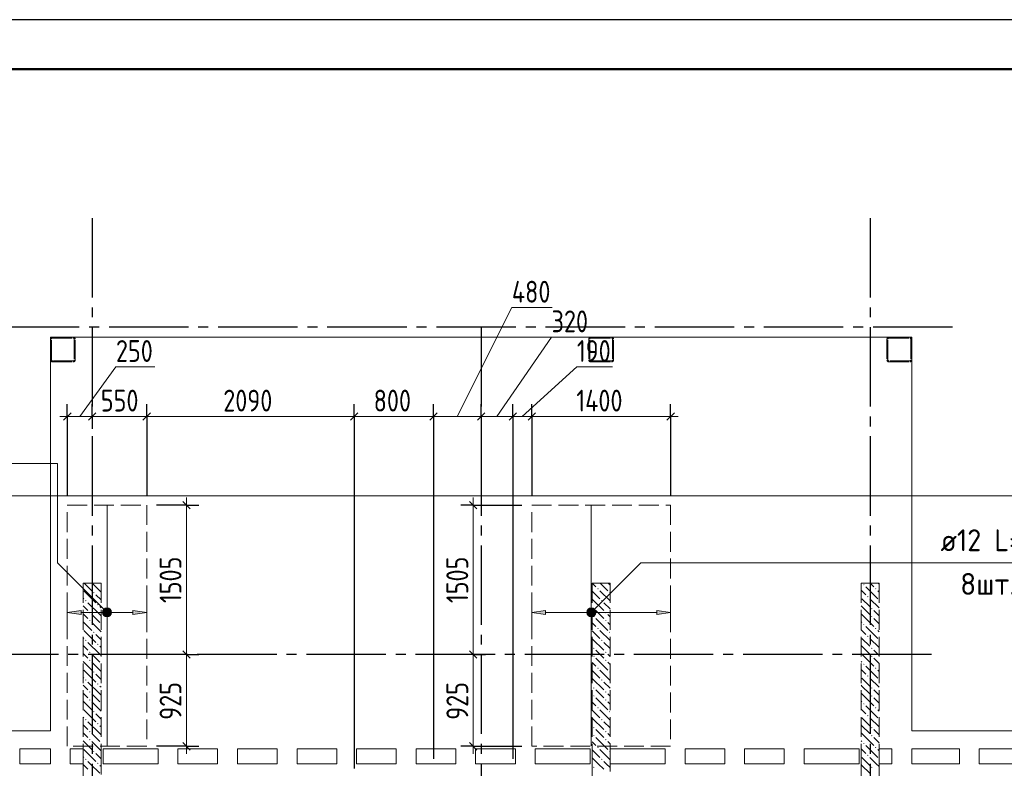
# Model space of a CAD drawing. Header units: millimetres. Extents: x 0 to 61017, y 0 to 42000.
# Tile 22 of 24: x 34110 to 44032, y 34453 to 42000. Entities that reach past the tile are written whole.
import ezdxf

# ---------------------------------------------------------------- set-up
doc = ezdxf.new("R2010")
doc.units = ezdxf.units.MM
doc.linetypes.add('______2', pattern=[270, 200, -70])
doc.linetypes.add('______5', pattern=[1100, 800, -100, 100, -100])
for name, color, linetype, lineweight in [('Standard', 7, 'Continuous', 25), ('ДОП Верх по У', 7, 'Continuous', 25), ('Оси', 40, '______5', 18), ('Позиционная метка номер позиции', 7, 'Continuous', 13), ('Примечания', 7, 'Continuous', 25)]:
    doc.layers.add(name, color=color, linetype=linetype, lineweight=lineweight)
doc.layers.add('ЖБ Перекрытие верхний уровень', color=7, linetype='Continuous', lineweight=25, true_color=0xe0e0ff)
doc.layers.add('ЖБ Стена верхний уровень', color=7, linetype='Continuous', lineweight=25, true_color=0x006e00)
doc.styles.add('GOST 2.304-81', font='txt')
doc.styles.add('ISOCPEUR', font='txt')

msp = doc.modelspace()

# ---------------------------------------------------------------- hatches: boundary and pattern name
at = {"layer": 'ДОП Верх по У', "linetype": 'Continuous', "lineweight": 13, "transparency": 33554687}
for points in [[(34730, 36005), (34590, 36025), (34730, 36045)], [(39410, 36005), (39270, 36025), (39410, 36045)]]:
    msp.add_hatch(color=7, dxfattribs=at).paths.add_polyline_path(points, flags=16)
for points in [[(34957.7, 36006.2), (34957.7, 36043.7), (34952.5, 36025)], [(34957.7, 36043.7), (34971.2, 35992.7), (34971.2, 36057.2)], [(34957.7, 36043.7), (34957.7, 36006.2), (34971.2, 35992.7)], [(34971.2, 36057.2), (34990, 35987.5), (34990, 36062.5)], [(34971.2, 36057.2), (34971.2, 35992.7), (34990, 35987.5)], [(34990, 36062.5), (34990, 35987.5), (35008.7, 35992.7)], [(34990, 36062.5), (35008.7, 35992.7), (35008.7, 36057.2)], [(35008.7, 36057.2), (35008.7, 35992.7), (35022.2, 36006.2)], [(35008.7, 36057.2), (35022.2, 36006.2), (35022.2, 36043.7)], [(35022.2, 36043.7), (35022.2, 36006.2), (35027.5, 36025)], [(35250, 36005), (35390, 36025), (35250, 36045)], [(39837.7, 36006.2), (39837.7, 36043.7), (39832.5, 36025)], [(39837.7, 36043.7), (39851.2, 35992.7), (39851.2, 36057.2)], [(39837.7, 36043.7), (39837.7, 36006.2), (39851.2, 35992.7)], [(39851.2, 36057.2), (39870, 35987.5), (39870, 36062.5)], [(39851.2, 36057.2), (39851.2, 35992.7), (39870, 35987.5)], [(39870, 36062.5), (39870, 35987.5), (39888.7, 35992.7)], [(39870, 36062.5), (39888.7, 35992.7), (39888.7, 36057.2)], [(39888.7, 36057.2), (39888.7, 35992.7), (39902.2, 36006.2)], [(39888.7, 36057.2), (39902.2, 36006.2), (39902.2, 36043.7)], [(39902.2, 36043.7), (39902.2, 36006.2), (39907.5, 36025)], [(40530, 36005), (40670, 36025), (40530, 36045)]]:
    msp.add_hatch(color=7, dxfattribs=at).paths.add_polyline_path(points)
at = {"layer": 'ЖБ Стена верхний уровень', "linetype": 'Continuous', "lineweight": 18, "transparency": 33554687}
for points in [[(34420, 38746.6), (34423.4, 38743.1), (34420, 38739.7)], [(43090.5, 38783.1), (43096.9, 38789.6), (43098, 38788.6), (43098.8, 38786.8), (43099.7, 38783.5), (43100, 38780), (43100, 38779.7), (43096.9, 38776.6)], [(42850.5, 38623.1), (42857, 38629.6), (42860, 38626.6), (42860, 38619.7), (42857, 38616.6)], [(34660, 38586.6), (34663.5, 38583.1), (34660, 38579.7)], [(39850.5, 38583.1), (39855, 38587.7), (39855, 38578.6)], [(34850.5, 36223.1), (34857, 36229.6), (34863.5, 36223.1), (34857, 36216.6)], [(39930.5, 36263.1), (39937, 36269.6), (39943.5, 36263.1), (39937, 36256.6)], [(40050.5, 36223.1), (40057, 36229.6), (40060, 36226.6), (40060, 36219.7), (40057, 36216.6)], [(42610.4, 36303.1), (42616.9, 36309.6), (42623.4, 36303.1), (42616.9, 36296.6)], [(42730.5, 36263.1), (42737, 36269.6), (42743.5, 36263.1), (42737, 36256.6)], [(34770.5, 36143.1), (34777, 36149.6), (34783.4, 36143.1), (34777, 36136.6)], [(39970.5, 36143.1), (39977, 36149.6), (39983.4, 36143.1), (39977, 36136.6)], [(42650.5, 36183.1), (42657, 36189.6), (42663.5, 36183.1), (42657, 36176.6)], [(34810.4, 36023.1), (34816.9, 36029.6), (34823.4, 36023.1), (34816.9, 36016.6)], [(34890.5, 36103.1), (34896.9, 36109.6), (34903.4, 36103.1), (34896.9, 36096.6)], [(39890.5, 36063.1), (39896.9, 36069.6), (39903.4, 36063.1), (39896.9, 36056.6)], [(40010.4, 36023.1), (40016.9, 36029.6), (40023.4, 36023.1), (40016.9, 36016.6)], [(42690.5, 36063.1), (42696.9, 36069.6), (42703.4, 36063.1), (42696.9, 36056.6)], [(34810.4, 35943.1), (34816.9, 35949.6), (34823.4, 35943.1), (34816.9, 35936.6)], [(39890.5, 35983.1), (39896.9, 35989.6), (39903.4, 35983.1), (39896.9, 35976.6)], [(40010.4, 35943.1), (40016.9, 35949.6), (40023.4, 35943.1), (40016.9, 35936.6)], [(42690.5, 35983.1), (42696.9, 35989.6), (42703.4, 35983.1), (42696.9, 35976.6)], [(34850.5, 35823.1), (34857, 35829.6), (34863.5, 35823.1), (34857, 35816.6)], [(39930.5, 35863.1), (39937, 35869.6), (39943.5, 35863.1), (39937, 35856.6)], [(40050.5, 35823.1), (40057, 35829.6), (40060, 35826.6), (40060, 35819.7), (40057, 35816.6)], [(42610.4, 35903.1), (42616.9, 35909.6), (42623.4, 35903.1), (42616.9, 35896.6)], [(42730.5, 35863.1), (42737, 35869.6), (42743.5, 35863.1), (42737, 35856.6)], [(34770.5, 35743.1), (34777, 35749.6), (34783.4, 35743.1), (34777, 35736.6)], [(39970.5, 35743.1), (39977, 35749.6), (39983.4, 35743.1), (39977, 35736.6)], [(42650.5, 35783.1), (42657, 35789.6), (42663.5, 35783.1), (42657, 35776.6)], [(34810.4, 35623.1), (34816.9, 35629.6), (34823.4, 35623.1), (34816.9, 35616.6)], [(34890.5, 35703.1), (34896.9, 35709.6), (34903.4, 35703.1), (34896.9, 35696.6)], [(39890.5, 35663.1), (39896.9, 35669.6), (39903.4, 35663.1), (39896.9, 35656.6)], [(40010.4, 35623.1), (40016.9, 35629.6), (40023.4, 35623.1), (40016.9, 35616.6)], [(42690.5, 35663.1), (42696.9, 35669.6), (42703.4, 35663.1), (42696.9, 35656.6)], [(34810.4, 35543.1), (34816.9, 35549.6), (34823.4, 35543.1), (34816.9, 35536.6)], [(39890.5, 35583.1), (39896.9, 35589.6), (39903.4, 35583.1), (39896.9, 35576.6)], [(40010.4, 35543.1), (40016.9, 35549.6), (40023.4, 35543.1), (40016.9, 35536.6)], [(42690.5, 35583.1), (42696.9, 35589.6), (42703.4, 35583.1), (42696.9, 35576.6)], [(34850.5, 35423.1), (34857, 35429.6), (34863.5, 35423.1), (34857, 35416.6)], [(39930.5, 35463.1), (39937, 35469.6), (39943.5, 35463.1), (39937, 35456.6)], [(40050.5, 35423.1), (40057, 35429.6), (40060, 35426.6), (40060, 35419.7), (40057, 35416.6)], [(42610.4, 35503.1), (42616.9, 35509.6), (42623.4, 35503.1), (42616.9, 35496.6)], [(42730.5, 35463.1), (42737, 35469.6), (42743.5, 35463.1), (42737, 35456.6)], [(34770.5, 35343.1), (34777, 35349.6), (34783.4, 35343.1), (34777, 35336.6)], [(39970.5, 35343.1), (39977, 35349.6), (39983.4, 35343.1), (39977, 35336.6)], [(42650.5, 35383.1), (42657, 35389.6), (42663.5, 35383.1), (42657, 35376.6)], [(34810.4, 35223.1), (34816.9, 35229.6), (34823.4, 35223.1), (34816.9, 35216.6)], [(34890.5, 35303.1), (34896.9, 35309.6), (34903.4, 35303.1), (34896.9, 35296.6)], [(39890.5, 35263.1), (39896.9, 35269.6), (39903.4, 35263.1), (39896.9, 35256.6)], [(40010.4, 35223.1), (40016.9, 35229.6), (40023.4, 35223.1), (40016.9, 35216.6)], [(42690.5, 35263.1), (42696.9, 35269.6), (42703.4, 35263.1), (42696.9, 35256.6)], [(34810.4, 35143.1), (34816.9, 35149.6), (34823.4, 35143.1), (34816.9, 35136.6)], [(39890.5, 35183.1), (39896.9, 35189.6), (39903.4, 35183.1), (39896.9, 35176.6)], [(40010.4, 35143.1), (40016.9, 35149.6), (40023.4, 35143.1), (40016.9, 35136.6)], [(42690.5, 35183.1), (42696.9, 35189.6), (42703.4, 35183.1), (42696.9, 35176.6)], [(34850.5, 35023.1), (34857, 35029.6), (34863.5, 35023.1), (34857, 35016.6)], [(39930.5, 35063.1), (39937, 35069.6), (39943.5, 35063.1), (39937, 35056.6)], [(40050.5, 35023.1), (40057, 35029.6), (40060, 35026.6), (40060, 35019.7), (40057, 35016.6)], [(42610.4, 35103.1), (42616.9, 35109.6), (42623.4, 35103.1), (42616.9, 35096.6)], [(42730.5, 35063.1), (42737, 35069.6), (42743.5, 35063.1), (42737, 35056.6)], [(34770.5, 34943.1), (34777, 34949.6), (34783.4, 34943.1), (34777, 34936.6)], [(39970.5, 34943.1), (39977, 34949.6), (39983.4, 34943.1), (39977, 34936.6)], [(42650.5, 34983.1), (42657, 34989.6), (42663.5, 34983.1), (42657, 34976.6)], [(34810.4, 34823.1), (34816.9, 34829.6), (34823.4, 34823.1), (34816.9, 34816.6)], [(34890.5, 34903.1), (34896.9, 34909.6), (34903.4, 34903.1), (34896.9, 34896.6)], [(39890.5, 34863.1), (39896.9, 34869.6), (39903.4, 34863.1), (39896.9, 34856.6)], [(40010.4, 34823.1), (40016.9, 34829.6), (40023.4, 34823.1), (40016.9, 34816.6)], [(42690.5, 34863.1), (42696.9, 34869.6), (42703.4, 34863.1), (42696.9, 34856.6)], [(34810.4, 34743.1), (34816.9, 34749.6), (34823.4, 34743.1), (34816.9, 34736.6)], [(39890.5, 34783.1), (39896.9, 34789.6), (39903.4, 34783.1), (39896.9, 34776.6)], [(40010.4, 34743.1), (40016.9, 34749.6), (40023.4, 34743.1), (40016.9, 34736.6)], [(42690.5, 34783.1), (42696.9, 34789.6), (42703.4, 34783.1), (42696.9, 34776.6)], [(34850.5, 34623.1), (34857, 34629.6), (34863.5, 34623.1), (34857, 34616.6)], [(39930.5, 34663.1), (39937, 34669.6), (39943.5, 34663.1), (39937, 34656.6)], [(40050.5, 34623.1), (40057, 34629.6), (40060, 34626.6), (40060, 34619.7), (40057, 34616.6)], [(42610.4, 34703.1), (42616.9, 34709.6), (42623.4, 34703.1), (42616.9, 34696.6)], [(42730.5, 34663.1), (42737, 34669.6), (42743.5, 34663.1), (42737, 34656.6)], [(34770.5, 34543.1), (34777, 34549.6), (34783.4, 34543.1), (34777, 34536.6)], [(39970.5, 34543.1), (39977, 34549.6), (39983.4, 34543.1), (39977, 34536.6)], [(42650.5, 34583.1), (42657, 34589.6), (42663.5, 34583.1), (42657, 34576.6)], [(34890.5, 34503.1), (34896.9, 34509.6), (34903.4, 34503.1), (34900.3, 34500), (34893.6, 34500)], [(34900.3, 34500), (34896.9, 34496.6), (34893.6, 34500)], [(39890.5, 34463.1), (39896.9, 34469.6), (39903.4, 34463.1), (39896.9, 34456.6)], [(42690.5, 34463.1), (42696.9, 34469.6), (42703.4, 34463.1), (42696.9, 34456.6)]]:
    msp.add_hatch(color=7, dxfattribs=at).paths.add_polyline_path(points, flags=16)
at = {"layer": 'Позиционная метка номер позиции', "linetype": 'Continuous', "lineweight": 13, "transparency": 33554687}
for points in [[(34958.2, 35993.2), (35001.5, 36068.3), (34946.7, 36013.5)], [(34946.7, 36013.5), (35001.5, 36068.3), (34978.5, 36068.3)], [(34946.7, 36013.5), (34978.5, 36068.3), (34946.7, 36036.5)], [(34946.7, 36036.5), (34978.5, 36068.3), (34958.2, 36056.8)], [(34958.2, 35993.2), (35021.8, 36056.8), (35001.5, 36068.3)], [(34978.5, 35981.7), (35021.8, 36056.8), (34958.2, 35993.2)], [(34978.5, 35981.7), (35033.3, 36036.5), (35021.8, 36056.8)], [(35001.5, 35981.7), (35033.3, 36036.5), (34978.5, 35981.7)], [(35001.5, 35981.7), (35033.3, 36013.5), (35033.3, 36036.5)], [(39826.7, 36036.5), (39901.8, 35993.2), (39838.2, 36056.8)], [(39826.7, 36013.5), (39881.5, 35981.7), (39826.7, 36036.5)], [(39826.7, 36036.5), (39881.5, 35981.7), (39901.8, 35993.2)], [(39838.2, 36056.8), (39913.3, 36013.5), (39858.5, 36068.3)], [(39838.2, 36056.8), (39901.8, 35993.2), (39913.3, 36013.5)], [(39858.5, 36068.3), (39913.3, 36013.5), (39913.3, 36036.5)], [(39858.5, 36068.3), (39913.3, 36036.5), (39881.5, 36068.3)], [(39881.5, 36068.3), (39913.3, 36036.5), (39901.8, 36056.8)], [(35033.3, 36013.5), (35001.5, 35981.7), (35021.8, 35993.2)], [(39858.5, 35981.7), (39826.7, 36013.5), (39838.2, 35993.2)], [(39826.7, 36013.5), (39858.5, 35981.7), (39881.5, 35981.7)]]:
    msp.add_hatch(color=7, dxfattribs=at).paths.add_polyline_path(points)

# ---------------------------------------------------------------- linework, layer by layer
at = {"layer": 'Standard', "color": 7, "linetype": 'Continuous', "lineweight": 13, "transparency": 33554687}
for p, q in [((38520, 38000), (39070, 39097.8)), ((39070, 39097.8), (39476.6, 39097.8)), ((38920, 38000), (39470, 38798.9)), ((39470, 38798.9), (39861, 38798.9)), ((34715, 38000), (35079.8, 38500)), ((35079.8, 38500), (35470.8, 38500)), ((39175, 38000), (39725, 38500)), ((39725, 38500), (40084.7, 38500)), ((34590, 38000), (34515, 38000)), ((34590, 38000), (34840, 38000)), ((34840, 38000), (35390, 38000)), ((35390, 38000), (37480, 38000)), ((37480, 38000), (38280, 38000)), ((38280, 38000), (38760, 38000)), ((38760, 38000), (39080, 38000)), ((39080, 38000), (39270, 38000)), ((39270, 38000), (40670, 38000)), ((40670, 38000), (40745, 38000)), ((35790, 37107), (35790, 37182)), ((38680, 37107), (38680, 37182)), ((35790, 35600), (35790, 34675)), ((38680, 35600), (38680, 34675)), ((35790, 34675), (35790, 34600)), ((38680, 34675), (38680, 34600))]:
    msp.add_line(p, q, dxfattribs=at)
at = {"layer": 'Standard', "color": 251, "linetype": 'Continuous', "lineweight": -3, "true_color": 0x656565, "transparency": 33554687}
for p, q in [((34590, 38000), (34590, 38125)), ((34840, 38000), (34840, 38125)), ((35390, 38000), (35390, 38125)), ((37480, 38000), (37480, 38125)), ((38280, 38000), (38280, 38125)), ((38760, 38000), (38760, 38125)), ((39080, 38000), (39080, 38125)), ((39270, 38000), (39270, 38125)), ((40670, 38000), (40670, 38125)), ((34590, 38000), (34590, 37875)), ((34590, 38000), (34590, 37207)), ((34840, 38000), (34840, 37875)), ((34840, 38000), (34840, 38000)), ((35390, 38000), (35390, 37875)), ((35390, 38000), (35390, 37207)), ((37480, 38000), (37480, 37875)), ((37480, 38000), (37480, 34450)), ((38280, 38000), (38280, 37875)), ((38280, 38000), (38280, 34550)), ((38760, 38000), (38760, 37875)), ((38760, 38000), (38760, 37700)), ((39080, 38000), (39080, 37875)), ((39080, 38000), (39080, 34550)), ((39270, 38000), (39270, 37875)), ((39270, 38000), (39270, 37207)), ((40670, 38000), (40670, 37875)), ((40670, 38000), (40670, 37207)), ((35790, 37107), (35490, 37107)), ((35790, 37107), (35665, 37107)), ((35790, 37107), (35915, 37107)), ((38680, 37107), (38555, 37107)), ((38680, 37107), (38805, 37107)), ((38680, 37107), (39170, 37107)), ((35790, 35600), (35665, 35600)), ((35790, 35600), (35915, 35600)), ((38680, 35600), (38555, 35600)), ((38680, 35600), (38805, 35600)), ((38680, 35600), (38680, 35600)), ((35790, 34675), (35490, 34675)), ((35790, 34675), (35665, 34675)), ((35790, 34675), (35915, 34675)), ((38680, 34675), (38555, 34675)), ((38680, 34675), (38805, 34675)), ((38680, 34675), (39170, 34675))]:
    msp.add_line(p, q, dxfattribs=at)
at = {"layer": 'Standard', "color": 7, "linetype": 'Continuous', "lineweight": 25, "transparency": 33554687}
for p, q in [((34552.5, 37962.5), (34627.5, 38037.5)), ((34802.5, 37962.5), (34877.5, 38037.5)), ((35352.5, 37962.5), (35427.5, 38037.5)), ((37442.5, 37962.5), (37517.5, 38037.5)), ((38242.5, 37962.5), (38317.5, 38037.5)), ((38722.5, 37962.5), (38797.5, 38037.5)), ((39042.5, 37962.5), (39117.5, 38037.5)), ((39232.5, 37962.5), (39307.5, 38037.5)), ((40632.5, 37962.5), (40707.5, 38037.5)), ((35752.5, 37144.5), (35827.5, 37069.5)), ((38642.5, 37144.5), (38717.5, 37069.5)), ((35752.5, 35637.5), (35827.5, 35562.5)), ((38642.5, 35637.5), (38717.5, 35562.5)), ((35752.5, 34712.5), (35827.5, 34637.5)), ((38642.5, 34712.5), (38717.5, 34637.5))]:
    msp.add_line(p, q, dxfattribs=at)
at = {"layer": 'Standard', "color": 7, "linetype": 'Continuous', "lineweight": 13, "transparency": 33554687}
msp.add_lwpolyline([(0, 0), (59400, 0), (59400, 42000), (0, 42000), (0, 0)], close=True, dxfattribs=at)
for points in [[(0, 42000), (0, 0), (59400, 0), (59400, 42000), (0, 42000)], [(59400, 42000), (0, 42000), (0, 0), (59400, 0), (59400, 42000)], [(59400, 42000), (0, 42000), (0, 0), (59400, 0), (59400, 42000)], [(35790, 37107), (35790, 36018.9), (35790, 36018.9), (35790, 35600)], [(38680, 37107), (38680, 36020.3), (38680, 36020.3), (38680, 35600)]]:
    msp.add_lwpolyline(points, dxfattribs=at)
at = {"layer": 'Standard', "color": 7, "linetype": 'Continuous', "lineweight": 25, "transparency": 33554687}
msp.add_lwpolyline([(0, 42000), (0, 0), (59400, 0), (59400, 42000), (0, 42000)], dxfattribs=at)
at = {"layer": 'Standard', "color": 7, "linetype": 'Continuous', "lineweight": 50, "transparency": 33554687}
msp.add_lwpolyline([(2000, 41500), (58900, 41500), (58900, 500), (2000, 500), (2000, 41500)], close=True, dxfattribs=at)
at = {"layer": 'Standard', "color": 254, "linetype": 'Continuous', "lineweight": 18, "true_color": 0xc4c4ff, "transparency": 33554687}
msp.add_lwpolyline([(7300, 20432), (49180, 20432), (49180, 37201), (7300, 37201), (7300, 20432)], dxfattribs=at)
at = {"layer": 'Standard', "color": 251, "linetype": 'Continuous', "lineweight": -3, "true_color": 0x656565, "transparency": 33554687}
msp.add_lwpolyline([(35790, 35600), (35773, 35600), (35773, 35600), (35490, 35600)], dxfattribs=at)
at = {"layer": 'ДОП Верх по У', "color": 7, "linetype": 'Continuous', "lineweight": 13, "transparency": 33554687}
for p, q in [((32108, 37525), (34150, 37525)), ((43370, 36525), (45412, 36525))]:
    msp.add_line(p, q, dxfattribs=at)
at = {"layer": 'ДОП Верх по У', "color": 7, "linetype": 'Continuous', "lineweight": 18, "transparency": 33554687}
for p, q in [((34990, 37101), (34990, 34681)), ((39870, 37101), (39870, 34681))]:
    msp.add_line(p, q, dxfattribs=at)
at = {"layer": 'ДОП Верх по У', "color": 251, "linetype": 'Continuous', "lineweight": 13, "true_color": 0x494949, "transparency": 33554687}
for p, q in [((34590, 36025), (34590, 36125)), ((35390, 36025), (35390, 36125)), ((39270, 36025), (39270, 36125)), ((40670, 36025), (40670, 36125)), ((34590, 36025), (34730, 36045)), ((34730, 36005), (34590, 36025)), ((34590, 36025), (34590, 35925)), ((34590, 36025), (34590, 36025)), ((34730, 36045), (34730, 36005)), ((34730, 36025), (34960, 36025)), ((34990, 36062.5), (34990, 36062.5)), ((35020, 36025), (35250, 36025)), ((35390, 36025), (35250, 36045)), ((35250, 36045), (35250, 36005)), ((35250, 36005), (35390, 36025)), ((35390, 36025), (35390, 35925)), ((35390, 36025), (35390, 36025)), ((39270, 36025), (39410, 36045)), ((39410, 36005), (39270, 36025)), ((39270, 36025), (39270, 35925)), ((39270, 36025), (39270, 36025)), ((39410, 36045), (39410, 36005)), ((39410, 36025), (39840, 36025)), ((39870, 36062.5), (39870, 36062.5)), ((39900, 36025), (40530, 36025)), ((40670, 36025), (40530, 36045)), ((40530, 36045), (40530, 36005)), ((40530, 36005), (40670, 36025)), ((40670, 36025), (40670, 35925)), ((40670, 36025), (40670, 36025)), ((34990, 35987.5), (34990, 35987.5)), ((39870, 35987.5), (39870, 35987.5))]:
    msp.add_line(p, q, dxfattribs=at)
for centre in [(34990, 36025), (39870, 36025)]:
    msp.add_circle(centre, 37.5, dxfattribs=at)
at = {"layer": 'ЖБ Перекрытие верхний уровень', "color": 7, "linetype": 'Continuous', "lineweight": 18, "transparency": 33554687}
for p, q in [((43100, 38800), (34420, 38800)), ((34420, 38800), (34420, 34830)), ((43100, 34830), (43100, 38800)), ((34420, 34830), (28240, 34830)), ((49710, 34830), (43100, 34830)), ((34110, 34500), (34110, 34650)), ((34110, 34650), (34420, 34650)), ((34420, 34650), (34420, 34500)), ((34620, 34500), (34620, 34650)), ((34620, 34650), (34750, 34650)), ((34750, 34650), (34750, 34500)), ((34950, 34500), (34950, 34650)), ((34950, 34650), (35505, 34650)), ((35505, 34650), (35505, 34500)), ((35705, 34500), (35705, 34650)), ((35705, 34650), (36105, 34650)), ((36105, 34650), (36105, 34500)), ((36305, 34500), (36305, 34650)), ((36305, 34650), (36705, 34650)), ((36705, 34650), (36705, 34500)), ((36905, 34650), (37305, 34650)), ((36905, 34500), (36905, 34650)), ((37305, 34650), (37305, 34500)), ((37505, 34500), (37505, 34650)), ((37505, 34650), (37905, 34650)), ((37905, 34650), (37905, 34500)), ((38105, 34500), (38105, 34650)), ((38105, 34650), (38505, 34650)), ((38505, 34650), (38505, 34500)), ((38705, 34500), (38705, 34650)), ((38705, 34650), (39105, 34650)), ((39105, 34650), (39105, 34500)), ((39305, 34500), (39305, 34650)), ((39305, 34650), (39860, 34650)), ((39860, 34650), (39860, 34500)), ((40060, 34500), (40060, 34650)), ((40060, 34650), (40615, 34650)), ((40615, 34650), (40615, 34500)), ((40815, 34500), (40815, 34650)), ((40815, 34650), (41215, 34650)), ((41215, 34650), (41215, 34500)), ((41415, 34500), (41415, 34650)), ((41415, 34650), (41815, 34650)), ((41815, 34650), (41815, 34500)), ((42015, 34500), (42015, 34650)), ((42015, 34650), (42570, 34650)), ((42570, 34650), (42570, 34500)), ((42770, 34650), (42900, 34650)), ((42770, 34500), (42770, 34650)), ((42900, 34650), (42900, 34500)), ((43100, 34500), (43100, 34650)), ((43100, 34650), (43580, 34650)), ((43580, 34650), (43580, 34500)), ((43780, 34500), (43780, 34650)), ((43780, 34650), (44180, 34650)), ((34420, 34500), (34110, 34500)), ((34750, 34500), (34620, 34500)), ((35505, 34500), (34950, 34500)), ((36105, 34500), (35705, 34500)), ((36705, 34500), (36305, 34500)), ((37305, 34500), (36905, 34500)), ((37905, 34500), (37505, 34500)), ((38505, 34500), (38105, 34500)), ((39105, 34500), (38705, 34500)), ((39860, 34500), (39305, 34500)), ((40615, 34500), (40060, 34500)), ((41215, 34500), (40815, 34500)), ((41815, 34500), (41415, 34500)), ((42570, 34500), (42015, 34500)), ((42900, 34500), (42770, 34500)), ((43580, 34500), (43100, 34500)), ((44180, 34500), (43780, 34500))]:
    msp.add_line(p, q, dxfattribs=at)
at = {"layer": 'ЖБ Стена верхний уровень', "color": 251, "linetype": '______2', "lineweight": 13, "true_color": 0x656565, "transparency": 33554687}
for p, q in [((34430, 38797.3), (34427.1, 38795.3)), ((34433.2, 38798.8), (34430, 38797.3)), ((34436.5, 38799.7), (34433.2, 38798.8)), ((34440, 38800), (34436.5, 38799.7)), ((34650, 38800), (34440, 38800)), ((34653.5, 38799.7), (34650, 38800)), ((34656.8, 38798.8), (34653.5, 38799.7)), ((34660, 38797.3), (34656.8, 38798.8)), ((34662.9, 38795.3), (34660, 38797.3)), ((39855, 38797.3), (39852.1, 38795.3)), ((39858.2, 38798.8), (39855, 38797.3)), ((39861.5, 38799.7), (39858.2, 38798.8)), ((39865, 38800), (39861.5, 38799.7)), ((40075, 38800), (39865, 38800)), ((40078.5, 38799.7), (40075, 38800)), ((40081.8, 38798.8), (40078.5, 38799.7)), ((40085, 38797.3), (40081.8, 38798.8)), ((40087.9, 38795.3), (40085, 38797.3)), ((42860, 38797.3), (42857.1, 38795.3)), ((42863.2, 38798.8), (42860, 38797.3)), ((42866.5, 38799.7), (42863.2, 38798.8)), ((42870, 38800), (42866.5, 38799.7)), ((43080, 38800), (42870, 38800)), ((43083.5, 38799.7), (43080, 38800)), ((43086.8, 38798.8), (43083.5, 38799.7)), ((43090, 38797.3), (43086.8, 38798.8)), ((43092.9, 38795.3), (43090, 38797.3)), ((34420.3, 38783.5), (34420, 38780)), ((34420, 38780), (34420, 38570)), ((34421.2, 38786.8), (34420.3, 38783.5)), ((34422.7, 38790), (34421.2, 38786.8)), ((34424.7, 38792.9), (34422.7, 38790)), ((34427.1, 38795.3), (34424.7, 38792.9)), ((34430, 38780), (34430.1, 38781.7)), ((34430, 38570), (34430, 38780)), ((34430.1, 38781.7), (34430.6, 38783.4)), ((34430.6, 38783.4), (34431.3, 38785)), ((34431.3, 38785), (34432.3, 38786.4)), ((34432.3, 38786.4), (34433.6, 38787.7)), ((34433.6, 38787.7), (34435, 38788.7)), ((34435, 38788.7), (34436.6, 38789.4)), ((34436.6, 38789.4), (34438.3, 38789.8)), ((34438.3, 38789.8), (34440, 38790)), ((34440, 38790), (34650, 38790)), ((34650, 38790), (34651.7, 38789.8)), ((34651.7, 38789.8), (34653.4, 38789.4)), ((34653.4, 38789.4), (34655, 38788.7)), ((34655, 38788.7), (34656.4, 38787.7)), ((34656.4, 38787.7), (34657.7, 38786.4)), ((34657.7, 38786.4), (34658.7, 38785)), ((34658.7, 38785), (34659.4, 38783.4)), ((34659.4, 38783.4), (34659.9, 38781.7)), ((34659.9, 38781.7), (34660, 38780)), ((34660, 38780), (34660, 38570)), ((34665.3, 38792.9), (34662.9, 38795.3)), ((34667.3, 38790), (34665.3, 38792.9)), ((34668.8, 38786.8), (34667.3, 38790)), ((34669.7, 38783.5), (34668.8, 38786.8)), ((34670, 38780), (34669.7, 38783.5)), ((34670, 38570), (34670, 38780)), ((39845.3, 38783.5), (39845, 38780)), ((39845, 38780), (39845, 38570)), ((39846.2, 38786.8), (39845.3, 38783.5)), ((39847.7, 38790), (39846.2, 38786.8)), ((39849.7, 38792.9), (39847.7, 38790)), ((39852.1, 38795.3), (39849.7, 38792.9)), ((39855, 38780), (39855.2, 38781.7)), ((39855, 38570), (39855, 38780)), ((39855.2, 38781.7), (39855.6, 38783.4)), ((39855.6, 38783.4), (39856.3, 38785)), ((39856.3, 38785), (39857.3, 38786.4)), ((39857.3, 38786.4), (39858.6, 38787.7)), ((39858.6, 38787.7), (39860, 38788.7)), ((39860, 38788.7), (39861.6, 38789.4)), ((39861.6, 38789.4), (39863.3, 38789.8)), ((39863.3, 38789.8), (39865, 38790)), ((39865, 38790), (40075, 38790)), ((40075, 38790), (40076.7, 38789.8)), ((40076.7, 38789.8), (40078.4, 38789.4)), ((40078.4, 38789.4), (40080, 38788.7)), ((40080, 38788.7), (40081.4, 38787.7)), ((40081.4, 38787.7), (40082.7, 38786.4)), ((40082.7, 38786.4), (40083.7, 38785)), ((40083.7, 38785), (40084.4, 38783.4)), ((40084.4, 38783.4), (40084.9, 38781.7)), ((40084.9, 38781.7), (40085, 38780)), ((40085, 38780), (40085, 38570)), ((40090.3, 38792.9), (40087.9, 38795.3)), ((40092.3, 38790), (40090.3, 38792.9)), ((40093.8, 38786.8), (40092.3, 38790)), ((40094.7, 38783.5), (40093.8, 38786.8)), ((40095, 38780), (40094.7, 38783.5)), ((40095, 38570), (40095, 38780)), ((42850.3, 38783.5), (42850, 38780)), ((42850, 38780), (42850, 38570)), ((42851.2, 38786.8), (42850.3, 38783.5)), ((42852.7, 38790), (42851.2, 38786.8)), ((42854.7, 38792.9), (42852.7, 38790)), ((42857.1, 38795.3), (42854.7, 38792.9)), ((42860, 38780), (42860.2, 38781.7)), ((42860, 38570), (42860, 38780)), ((42860.2, 38781.7), (42860.6, 38783.4)), ((42860.6, 38783.4), (42861.3, 38785)), ((42861.3, 38785), (42862.3, 38786.4)), ((42862.3, 38786.4), (42863.6, 38787.7)), ((42863.6, 38787.7), (42865, 38788.7)), ((42865, 38788.7), (42866.6, 38789.4)), ((42866.6, 38789.4), (42868.3, 38789.8)), ((42868.3, 38789.8), (42870, 38790)), ((42870, 38790), (43080, 38790)), ((43080, 38790), (43081.7, 38789.8)), ((43081.7, 38789.8), (43083.4, 38789.4)), ((43083.4, 38789.4), (43085, 38788.7)), ((43085, 38788.7), (43086.4, 38787.7)), ((43086.4, 38787.7), (43087.7, 38786.4)), ((43087.7, 38786.4), (43088.7, 38785)), ((43088.7, 38785), (43089.4, 38783.4)), ((43089.4, 38783.4), (43089.8, 38781.7)), ((43089.8, 38781.7), (43090, 38780)), ((43090, 38780), (43090, 38570)), ((43095.3, 38792.9), (43092.9, 38795.3)), ((43097.3, 38790), (43095.3, 38792.9)), ((43098.8, 38786.8), (43097.3, 38790)), ((43099.7, 38783.5), (43098.8, 38786.8)), ((43100, 38780), (43099.7, 38783.5)), ((43100, 38570), (43100, 38780)), ((34420, 38570), (34420.3, 38566.5)), ((34420.3, 38566.5), (34421.2, 38563.2)), ((34421.2, 38563.2), (34422.7, 38560)), ((34422.7, 38560), (34424.7, 38557.1)), ((34424.7, 38557.1), (34427.1, 38554.7)), ((34427.1, 38554.7), (34430, 38552.7)), ((34430.1, 38568.3), (34430, 38570)), ((34430, 38552.7), (34433.2, 38551.2)), ((34430.6, 38566.6), (34430.1, 38568.3)), ((34431.3, 38565), (34430.6, 38566.6)), ((34432.3, 38563.6), (34431.3, 38565)), ((34433.6, 38562.3), (34432.3, 38563.6)), ((34433.2, 38551.2), (34436.5, 38550.3)), ((34435, 38561.3), (34433.6, 38562.3)), ((34436.6, 38560.6), (34435, 38561.3)), ((34436.5, 38550.3), (34440, 38550)), ((34438.3, 38560.2), (34436.6, 38560.6)), ((34440, 38560), (34438.3, 38560.2)), ((34650, 38560), (34440, 38560)), ((34440, 38550), (34650, 38550)), ((34651.7, 38560.2), (34650, 38560)), ((34650, 38550), (34653.5, 38550.3)), ((34653.4, 38560.6), (34651.7, 38560.2)), ((34655, 38561.3), (34653.4, 38560.6)), ((34653.5, 38550.3), (34656.8, 38551.2)), ((34656.4, 38562.3), (34655, 38561.3)), ((34657.7, 38563.6), (34656.4, 38562.3)), ((34656.8, 38551.2), (34660, 38552.7)), ((34658.7, 38565), (34657.7, 38563.6)), ((34659.4, 38566.6), (34658.7, 38565)), ((34659.9, 38568.3), (34659.4, 38566.6)), ((34660, 38570), (34659.9, 38568.3)), ((34660, 38552.7), (34662.9, 38554.7)), ((34662.9, 38554.7), (34665.3, 38557.1)), ((34665.3, 38557.1), (34667.3, 38560)), ((34667.3, 38560), (34668.8, 38563.2)), ((34668.8, 38563.2), (34669.7, 38566.5)), ((34669.7, 38566.5), (34670, 38570)), ((39845, 38570), (39845.3, 38566.5)), ((39845.3, 38566.5), (39846.2, 38563.2)), ((39846.2, 38563.2), (39847.7, 38560)), ((39847.7, 38560), (39849.7, 38557.1)), ((39849.7, 38557.1), (39852.1, 38554.7)), ((39852.1, 38554.7), (39855, 38552.7)), ((39855.2, 38568.3), (39855, 38570)), ((39855, 38552.7), (39858.2, 38551.2)), ((39855.6, 38566.6), (39855.2, 38568.3)), ((39856.3, 38565), (39855.6, 38566.6)), ((39857.3, 38563.6), (39856.3, 38565)), ((39858.6, 38562.3), (39857.3, 38563.6)), ((39858.2, 38551.2), (39861.5, 38550.3)), ((39860, 38561.3), (39858.6, 38562.3)), ((39861.6, 38560.6), (39860, 38561.3)), ((39861.5, 38550.3), (39865, 38550)), ((39863.3, 38560.2), (39861.6, 38560.6)), ((39865, 38560), (39863.3, 38560.2)), ((40075, 38560), (39865, 38560)), ((39865, 38550), (40075, 38550)), ((40076.7, 38560.2), (40075, 38560)), ((40075, 38550), (40078.5, 38550.3)), ((40078.4, 38560.6), (40076.7, 38560.2)), ((40080, 38561.3), (40078.4, 38560.6)), ((40078.5, 38550.3), (40081.8, 38551.2)), ((40081.4, 38562.3), (40080, 38561.3)), ((40082.7, 38563.6), (40081.4, 38562.3)), ((40081.8, 38551.2), (40085, 38552.7)), ((40083.7, 38565), (40082.7, 38563.6)), ((40084.4, 38566.6), (40083.7, 38565)), ((40084.9, 38568.3), (40084.4, 38566.6)), ((40085, 38570), (40084.9, 38568.3)), ((40085, 38552.7), (40087.9, 38554.7)), ((40087.9, 38554.7), (40090.3, 38557.1)), ((40090.3, 38557.1), (40092.3, 38560)), ((40092.3, 38560), (40093.8, 38563.2)), ((40093.8, 38563.2), (40094.7, 38566.5)), ((40094.7, 38566.5), (40095, 38570)), ((42850, 38570), (42850.3, 38566.5)), ((42850.3, 38566.5), (42851.2, 38563.2)), ((42851.2, 38563.2), (42852.7, 38560)), ((42852.7, 38560), (42854.7, 38557.1)), ((42854.7, 38557.1), (42857.1, 38554.7)), ((42857.1, 38554.7), (42860, 38552.7)), ((42860.2, 38568.3), (42860, 38570)), ((42860, 38552.7), (42863.2, 38551.2)), ((42860.6, 38566.6), (42860.2, 38568.3)), ((42861.3, 38565), (42860.6, 38566.6)), ((42862.3, 38563.6), (42861.3, 38565)), ((42863.6, 38562.3), (42862.3, 38563.6)), ((42863.2, 38551.2), (42866.5, 38550.3)), ((42865, 38561.3), (42863.6, 38562.3)), ((42866.6, 38560.6), (42865, 38561.3)), ((42866.5, 38550.3), (42870, 38550)), ((42868.3, 38560.2), (42866.6, 38560.6)), ((42870, 38560), (42868.3, 38560.2)), ((43080, 38560), (42870, 38560)), ((42870, 38550), (43080, 38550)), ((43081.7, 38560.2), (43080, 38560)), ((43080, 38550), (43083.5, 38550.3)), ((43083.4, 38560.6), (43081.7, 38560.2)), ((43085, 38561.3), (43083.4, 38560.6)), ((43083.5, 38550.3), (43086.8, 38551.2)), ((43086.4, 38562.3), (43085, 38561.3)), ((43087.7, 38563.6), (43086.4, 38562.3)), ((43086.8, 38551.2), (43090, 38552.7)), ((43088.7, 38565), (43087.7, 38563.6)), ((43089.4, 38566.6), (43088.7, 38565)), ((43089.8, 38568.3), (43089.4, 38566.6)), ((43090, 38570), (43089.8, 38568.3)), ((43090, 38552.7), (43092.9, 38554.7)), ((43092.9, 38554.7), (43095.3, 38557.1)), ((43095.3, 38557.1), (43097.3, 38560)), ((43097.3, 38560), (43098.8, 38563.2)), ((43098.8, 38563.2), (43099.7, 38566.5)), ((43099.7, 38566.5), (43100, 38570)), ((34930, 36320), (34750, 36320)), ((34750, 36320), (34750, 34500)), ((34930, 34500), (34930, 36320)), ((40060, 36320), (39880, 36320)), ((39880, 36320), (39880, 34500)), ((40060, 34500), (40060, 36320)), ((42770, 36320), (42590, 36320)), ((42590, 36320), (42590, 34500)), ((42770, 34500), (42770, 36320)), ((34750, 34500), (34750, 28720)), ((34930, 28720), (34930, 34500)), ((39880, 34500), (39880, 33520)), ((40060, 34420), (40060, 34500)), ((42590, 34500), (42590, 33495)), ((42770, 33495), (42770, 34500))]:
    msp.add_line(p, q, dxfattribs=at)
at = {"layer": 'ЖБ Стена верхний уровень', "color": 9, "linetype": 'Continuous', "lineweight": 18, "true_color": 0xc7c7c7, "transparency": 33554687}
for p, q in [((34440.1, 38800), (34450.1, 38790)), ((34520.1, 38800), (34530.1, 38790)), ((34600.1, 38800), (34610.1, 38790)), ((39970.1, 38790), (39960.1, 38800)), ((40040.1, 38800), (40050.1, 38790)), ((42920.1, 38800), (42930.1, 38790)), ((43000.1, 38800), (43010.1, 38790)), ((34660, 38740.1), (34670, 38730.1)), ((39845, 38755.1), (39855, 38745.1)), ((40085, 38755.1), (40095, 38745.1)), ((42850, 38710.1), (42860, 38700.1)), ((42851.9, 38788.2), (42860, 38780.1)), ((43090, 38710.1), (43100, 38700.1)), ((34420, 38660.1), (34430, 38650.1)), ((34660, 38660.1), (34670, 38650.1)), ((39845, 38675.1), (39855, 38665.1)), ((40085, 38675.1), (40095, 38665.1)), ((43090, 38630.1), (43100, 38620.1)), ((34420, 38580.1), (34430, 38570.1)), ((34440.1, 38560), (34450.1, 38550)), ((34530.1, 38550), (34520.1, 38560)), ((34600.1, 38560), (34610.1, 38550)), ((39880.1, 38560), (39890.1, 38550)), ((40040.1, 38560), (40050.1, 38550)), ((40095, 38585.1), (40085, 38595.1)), ((42930.1, 38550), (42920.1, 38560)), ((43000.1, 38560), (43010.1, 38550)), ((43080.1, 38560), (43088.2, 38551.9)), ((34760.1, 36320), (34837, 36243.1)), ((34840.1, 36320), (34930, 36230.1)), ((39880.1, 36320), (39916.9, 36283.1)), ((39960.1, 36320), (40037, 36243.1)), ((40040.1, 36320), (40060, 36300.1)), ((42680.1, 36320), (42716.9, 36283.1)), ((42760.1, 36320), (42770, 36310.1)), ((34757, 36243.1), (34877, 36123.1)), ((39880, 36240.1), (39957, 36163.1)), ((39957, 36243.1), (40060, 36140.1)), ((42596.9, 36243.1), (42590, 36250.1)), ((42637, 36203.1), (42596.9, 36243.1)), ((42637, 36283.1), (42757, 36163.1)), ((42757, 36243.1), (42770, 36230.1)), ((34750, 36170.1), (34757, 36163.1)), ((34916.9, 36003.1), (34796.9, 36123.1)), ((34930, 36150.1), (34877, 36203.1)), ((39880, 36160.1), (39996.9, 36043.1)), ((40060, 36060.1), (39996.9, 36123.1)), ((42596.9, 36163.1), (42677, 36083.1)), ((42677, 36163.1), (42770, 36070.1)), ((34750, 36090.1), (34796.9, 36043.1)), ((34916.9, 36083.1), (34930, 36070.1)), ((39957, 36003.1), (39916.9, 36043.1)), ((42596.9, 36083.1), (42590, 36090.1)), ((42596.9, 36083.1), (42677, 36003.1)), ((42757, 36003.1), (42716.9, 36043.1)), ((34757, 36003.1), (34750, 36010.1)), ((34750, 35930.1), (34837, 35843.1)), ((34796.9, 35963.1), (34757, 36003.1)), ((34837, 36003.1), (34916.9, 35923.1)), ((34837, 35923.1), (34930, 35830.1)), ((34916.9, 36003.1), (34930, 35990.1)), ((39880, 35920.1), (39916.9, 35883.1)), ((39916.9, 35963.1), (40037, 35843.1)), ((39996.9, 35963.1), (39957, 36003.1)), ((40037, 36003.1), (40060, 35980.1)), ((40037, 35923.1), (40060, 35900.1)), ((42590, 36010.1), (42596.9, 36003.1)), ((42590, 35930.1), (42596.9, 35923.1)), ((42596.9, 36003.1), (42716.9, 35883.1)), ((42716.9, 35963.1), (42770, 35910.1)), ((42770, 35990.1), (42757, 36003.1)), ((34757, 35843.1), (34877, 35723.1)), ((39880, 35840.1), (39957, 35763.1)), ((39957, 35843.1), (40060, 35740.1)), ((42596.9, 35843.1), (42590, 35850.1)), ((42637, 35803.1), (42596.9, 35843.1)), ((42637, 35883.1), (42757, 35763.1)), ((42757, 35843.1), (42770, 35830.1)), ((34750, 35770.1), (34757, 35763.1)), ((34916.9, 35603.1), (34796.9, 35723.1)), ((34930, 35750.1), (34877, 35803.1)), ((39880, 35760.1), (39996.9, 35643.1)), ((40060, 35660.1), (39996.9, 35723.1)), ((42596.9, 35763.1), (42677, 35683.1)), ((42677, 35763.1), (42770, 35670.1)), ((34750, 35690.1), (34796.9, 35643.1)), ((34916.9, 35683.1), (34930, 35670.1)), ((39957, 35603.1), (39916.9, 35643.1)), ((42596.9, 35683.1), (42590, 35690.1)), ((42596.9, 35683.1), (42677, 35603.1)), ((42757, 35603.1), (42716.9, 35643.1)), ((34757, 35603.1), (34750, 35610.1)), ((34750, 35530.1), (34837, 35443.1)), ((34796.9, 35563.1), (34757, 35603.1)), ((34837, 35603.1), (34916.9, 35523.1)), ((34837, 35523.1), (34930, 35430.1)), ((34916.9, 35603.1), (34930, 35590.1)), ((39916.9, 35563.1), (40037, 35443.1)), ((39996.9, 35563.1), (39957, 35603.1)), ((40037, 35603.1), (40060, 35580.1)), ((40037, 35523.1), (40060, 35500.1)), ((42590, 35610.1), (42596.9, 35603.1)), ((42590, 35530.1), (42596.9, 35523.1)), ((42596.9, 35603.1), (42716.9, 35483.1)), ((42716.9, 35563.1), (42770, 35510.1)), ((42770, 35590.1), (42757, 35603.1)), ((34757, 35443.1), (34877, 35323.1)), ((39880, 35520.1), (39916.9, 35483.1)), ((39880, 35440.1), (39957, 35363.1)), ((39957, 35443.1), (40060, 35340.1)), ((42596.9, 35443.1), (42590, 35450.1)), ((42637, 35403.1), (42596.9, 35443.1)), ((42637, 35483.1), (42757, 35363.1)), ((42757, 35443.1), (42770, 35430.1)), ((34750, 35370.1), (34757, 35363.1)), ((34930, 35350.1), (34877, 35403.1)), ((39880, 35360.1), (39996.9, 35243.1)), ((42596.9, 35363.1), (42677, 35283.1)), ((42677, 35363.1), (42770, 35270.1)), ((34750, 35290.1), (34796.9, 35243.1)), ((34916.9, 35203.1), (34796.9, 35323.1)), ((34916.9, 35283.1), (34930, 35270.1)), ((39957, 35203.1), (39916.9, 35243.1)), ((40060, 35260.1), (39996.9, 35323.1)), ((42596.9, 35283.1), (42590, 35290.1)), ((42596.9, 35283.1), (42677, 35203.1)), ((42757, 35203.1), (42716.9, 35243.1)), ((34757, 35203.1), (34750, 35210.1)), ((34750, 35130.1), (34837, 35043.1)), ((34796.9, 35163.1), (34757, 35203.1)), ((34837, 35203.1), (34916.9, 35123.1)), ((34916.9, 35203.1), (34930, 35190.1)), ((39916.9, 35163.1), (40037, 35043.1)), ((39996.9, 35163.1), (39957, 35203.1)), ((40037, 35203.1), (40060, 35180.1)), ((42590, 35210.1), (42596.9, 35203.1)), ((42590, 35130.1), (42596.9, 35123.1)), ((42596.9, 35203.1), (42716.9, 35083.1)), ((42716.9, 35163.1), (42770, 35110.1)), ((42770, 35190.1), (42757, 35203.1)), ((34757, 35043.1), (34877, 34923.1)), ((34837, 35123.1), (34930, 35030.1)), ((39880, 35120.1), (39916.9, 35083.1)), ((39880, 35040.1), (39957, 34963.1)), ((39957, 35043.1), (40060, 34940.1)), ((40037, 35123.1), (40060, 35100.1)), ((42596.9, 35043.1), (42590, 35050.1)), ((42637, 35003.1), (42596.9, 35043.1)), ((42637, 35083.1), (42757, 34963.1)), ((42757, 35043.1), (42770, 35030.1)), ((34750, 34970.1), (34757, 34963.1)), ((34930, 34950.1), (34877, 35003.1)), ((39880, 34960.1), (39996.9, 34843.1)), ((42596.9, 34963.1), (42677, 34883.1)), ((42677, 34963.1), (42770, 34870.1)), ((34750, 34890.1), (34796.9, 34843.1)), ((34916.9, 34803.1), (34796.9, 34923.1)), ((34916.9, 34883.1), (34930, 34870.1)), ((39957, 34803.1), (39916.9, 34843.1)), ((40060, 34860.1), (39996.9, 34923.1)), ((42596.9, 34883.1), (42590, 34890.1)), ((42596.9, 34883.1), (42677, 34803.1)), ((42757, 34803.1), (42716.9, 34843.1)), ((34757, 34803.1), (34750, 34810.1)), ((34750, 34730.1), (34837, 34643.1)), ((34796.9, 34763.1), (34757, 34803.1)), ((34837, 34803.1), (34916.9, 34723.1)), ((34916.9, 34803.1), (34930, 34790.1)), ((39916.9, 34763.1), (40037, 34643.1)), ((39996.9, 34763.1), (39957, 34803.1)), ((40037, 34803.1), (40060, 34780.1)), ((42590, 34810.1), (42596.9, 34803.1)), ((42590, 34730.1), (42596.9, 34723.1)), ((42596.9, 34803.1), (42716.9, 34683.1)), ((42716.9, 34763.1), (42770, 34710.1)), ((42770, 34790.1), (42757, 34803.1)), ((34757, 34643.1), (34877, 34523.1)), ((34837, 34723.1), (34930, 34630.1)), ((39880, 34720.1), (39916.9, 34683.1)), ((39880, 34640.1), (39957, 34563.1)), ((39957, 34643.1), (40060, 34540.1)), ((40037, 34723.1), (40060, 34700.1)), ((42596.9, 34643.1), (42590, 34650.1)), ((42637, 34603.1), (42596.9, 34643.1)), ((42637, 34683.1), (42757, 34563.1)), ((42757, 34643.1), (42770, 34630.1)), ((34750, 34570.1), (34757, 34563.1)), ((34930, 34550.1), (34877, 34603.1)), ((39880, 34560.1), (39940.1, 34500)), ((42596.9, 34563.1), (42660.1, 34500)), ((42677, 34563.1), (42740.1, 34500)), ((34750, 34490.1), (34796.9, 34443.1)), ((34820.1, 34500), (34796.9, 34523.1)), ((34916.9, 34403.1), (34820.1, 34500)), ((34916.9, 34483.1), (34930, 34470.1)), ((39940.1, 34500), (39996.9, 34443.1)), ((40020.1, 34500), (39996.9, 34523.1)), ((40060, 34460.1), (40020.1, 34500)), ((42596.9, 34483.1), (42590, 34490.1)), ((42596.9, 34483.1), (42677, 34403.1)), ((42660.1, 34500), (42677, 34483.1)), ((42740.1, 34500), (42770, 34470.1))]:
    msp.add_line(p, q, dxfattribs=at)
at = {"layer": 'Оси', "color": 8, "linetype": '______5', "lineweight": -3, "transparency": 33554687}
for p, q in [((34840, 40000), (34840, 15970)), ((42680, 40000), (42680, 15970)), ((43510, 38900), (3600, 38900)), ((38760, 38900), (38760, 15970)), ((43300, 35600), (3600, 35600))]:
    msp.add_line(p, q, dxfattribs=at)
at = {"layer": 'Позиционная метка номер позиции', "color": 7, "linetype": 'Continuous', "lineweight": 13, "transparency": 33554687}
for p, q in [((34958.2, 36056.8), (34958.2, 36056.8)), ((35021.8, 36056.8), (35021.8, 36056.8)), ((39838.2, 36056.8), (39838.2, 36056.8)), ((39901.8, 36056.8), (39901.8, 36056.8)), ((34958.2, 35993.2), (34958.2, 35993.2)), ((35021.8, 35993.2), (35021.8, 35993.2)), ((39838.2, 35993.2), (39838.2, 35993.2)), ((39901.8, 35993.2), (39901.8, 35993.2))]:
    msp.add_line(p, q, dxfattribs=at)
for points in [[(34990, 36025), (34490, 36525), (34490, 37525), (31950, 37525)], [(39870, 36025), (40370, 36525), (45570, 36525)]]:
    msp.add_lwpolyline(points, dxfattribs=at)
for centre in [(34990, 36025), (39870, 36025)]:
    msp.add_circle(centre, 45, dxfattribs=at)
at = {"layer": 'Примечания', "color": 7, "linetype": '______2', "lineweight": 18, "transparency": 33554687}
for p, q in [((34590, 37107), (35390, 37107)), ((34590, 34675), (34590, 37107)), ((35390, 37107), (35390, 34675)), ((39270, 37107), (40670, 37107)), ((39270, 34675), (39270, 37107)), ((40670, 37107), (40670, 34675)), ((35390, 34675), (34590, 34675)), ((40670, 34675), (39270, 34675))]:
    msp.add_line(p, q, dxfattribs=at)

# ---------------------------------------------------------------- texts
at = {"layer": 'Standard', "color": 7, "linetype": 'Continuous', "lineweight": 25, "transparency": 33554687, "char_height": 220, "attachment_point": 7, "style": 'GOST 2.304-81'}
for s, insert, width in [('480', (39070, 39147.8), 531.979), ('320', (39470, 38848.9), 516.396), ('250', (35079.8, 38550), 516.396), ('190', (39725, 38550), 485.079), ('550', (34927.3, 38050), 500.826), ('2090', (36161.3, 38050), 672.622), ('800', (37676.7, 38050), 531.973), ('1400', (39719.8, 38050), 625.741)]:
    msp.add_mtext(s, dxfattribs=dict(at, insert=insert, width=width))
at = {"layer": 'Standard', "color": 7, "linetype": 'Continuous', "lineweight": 25, "transparency": 33554687, "char_height": 220, "attachment_point": 7, "rotation": 90, "style": 'GOST 2.304-81'}
for s, insert, width in [('1505', (35740, 36119), 594.589), ('1505', (38629.9, 36119), 594.589), ('925', (35740, 34942.1), 516.396), ('925', (38630, 34942.1), 516.396)]:
    msp.add_mtext(s, dxfattribs=dict(at, insert=insert, width=width))
at = {"layer": 'ДОП Верх по У', "color": 7, "linetype": 'Continuous', "lineweight": 13, "transparency": 33554687, "char_height": 220, "attachment_point": 7, "style": 'ISOCPEUR'}
for s, insert, width in [('\\W0.94;ø12 L=3010mm ', (43390, 36642.3), 2104.376), ('\\W0.97;8шт. ш.200 ', (43588, 36202.3), 1712.324)]:
    msp.add_mtext(s, dxfattribs=dict(at, insert=insert, width=width))

doc.saveas('drawing.dxf')
